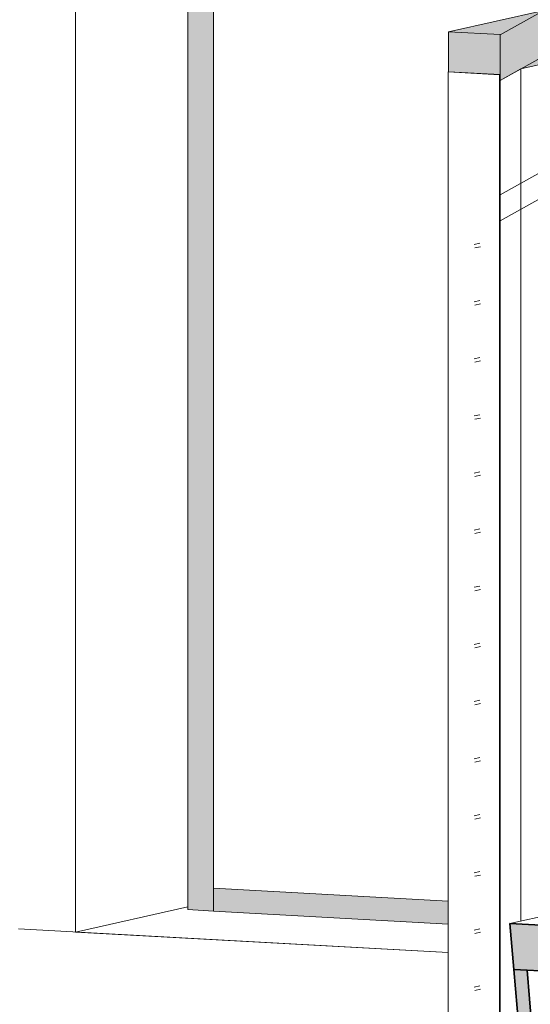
# Model space of a CAD drawing. Header units: millimetres. Extents: x -35550 to -1797, y -2320 to 9844.
# Tile 59 of 96: x -9776 to -9332, y 1153 to 2009. Entities that reach past the tile are written whole.
import ezdxf

# ---------------------------------------------------------------- set-up
doc = ezdxf.new("R2010")
doc.units = ezdxf.units.MM
for name, color, linetype, lineweight in [('Balusters', 7, 'Continuous', 18), ('Doors', 7, 'Continuous', 18), ('Generic Models', 7, 'Continuous', 18), ('Railings', 7, 'Continuous', 18), ('Rails-2', 7, 'Continuous', 18), ('Stairs', 7, 'Continuous', 18), ('Stairs-2', 7, 'Continuous', 35), ('Walls', 7, 'Continuous', 18)]:
    doc.layers.add(name, color=color, linetype=linetype, lineweight=lineweight)
for name, color, linetype, lineweight, true_color in [('Doors-1', 7, 'Continuous', 18, 0x7b918a), ('Railings-1', 7, 'Continuous', 18, 0xbd9e5e), ('Rails-1', 7, 'Continuous', 18, 0xbd9e5e), ('Stairs-1', 9, 'Continuous', 18, 0x808080)]:
    doc.layers.add(name, color=color, linetype=linetype, lineweight=lineweight, true_color=true_color)

# ---------------------------------------------------------------- blocks, each defined once
blk = doc.blocks.new('SMA_D01_ 1-poolne - SU-P-01 - 1200x2100 EI 1korrus-2309402-3D - trepikoda')
at = {"layer": 'Doors-1'}
blk.add_hatch(color=256, dxfattribs=at).paths.add_polyline_path([(26362, 1234.05), (26362, 3286.17), (27317.48, 3233.45), (27317.48, 3243.35), (26339.59, 3297.3), (26339.59, 1235.28), (26343.56, 1235.06)], flags=0)
h = blk.add_hatch(color=256, dxfattribs=at)
h.paths.add_polyline_path([(27317.46, 1181.33), (27317.46, 1188.39), (27296.15, 1202.38), (27273.97, 1203.6), (27265.75, 1199.01), (27265.75, 1184.18), (27268.43, 1184.04)], flags=0)
h.paths.add_polyline_path([(27262.82, 1184.34), (27262.82, 1197.37), (27247.03, 1188.54), (27252.55, 1184.91), (27256.8, 1184.68)], flags=0)
h.paths.add_polyline_path([(27246.6, 1185.24), (27244.09, 1186.89), (27241.63, 1185.51), (27245.36, 1185.31)], flags=0)
h.paths.add_polyline_path([(27317.46, 1191.97), (27317.46, 1201.21), (27302.1, 1202.05), (27314.89, 1193.65)], flags=0)
h.paths.add_polyline_path([(26565.93, 1222.8), (26565.93, 1242.67), (26362, 1253.92), (26362, 1234.05), (26529.21, 1224.82)], flags=0)
h.paths.add_polyline_path([(26651.29, 1231.71), (26662.41, 1234.22), (26662.41, 1237.35), (26651.29, 1237.96)], flags=0)
h.paths.add_polyline_path([(26665.4, 1234.89), (26673.55, 1236.73), (26665.4, 1237.18)], flags=0)
at = {"layer": 'Doors'}
for p, q in [((26339.59, 3297.3), (26339.59, 1235.28)), ((26362, 3286.17), (26362, 1234.05)), ((26362, 3286.17), (26362, 1253.92)), ((26362, 1234.05), (26362, 1253.92)), ((26362, 1253.92), (26565.93, 1242.67)), ((26362, 1253.92), (26565.93, 1242.67)), ((26362, 1234.05), (26339.59, 1235.28)), ((26565.93, 1222.8), (26362, 1234.05))]:
    blk.add_line(p, q, dxfattribs=at)
blk = doc.blocks.new('Generic Models 10 - Generic Models 27-1786654-3D - trepikoda')
at = {"layer": 'Generic Models'}
blk.add_line((26565.93, 1197.92), (26192.53, 1218.53), dxfattribs=at)
blk = doc.blocks.new('Stair - Stairs-1786771-3D - trepikoda')
at = {"layer": 'Stairs-1'}
for points in [[(26896.49, 1168.22), (26893.11, 1208.15), (26619.74, 1223.24), (26623.19, 1183.3), (26896.11, 1168.24)], [(26648, 1024.03), (26634.56, 1182.67), (26623.16, 1182.83), (26636.57, 1024.66)]]:
    blk.add_hatch(color=256, dxfattribs=at).paths.add_polyline_path(points, flags=0)
at = {"layer": 'Stairs'}
blk.add_line((26886.73, 1283.41), (26619.74, 1223.24), dxfattribs=at)
at = {"layer": 'Stairs-2'}
for p, q in [((26893.11, 1208.15), (26619.74, 1223.24)), ((26619.74, 1223.24), (26623.12, 1183.3)), ((26623.12, 1183.3), (26636.57, 1024.66)), ((26634.56, 1182.67), (26623.12, 1183.3)), ((26623.12, 1183.3), (26896.49, 1168.22)), ((26648, 1024.03), (26634.56, 1182.67))]:
    blk.add_line(p, q, dxfattribs=at)
blk = doc.blocks.new('Railing - 20x50mm-V98-3D - trepikoda')
at = {"layer": 'Balusters'}
for p, q in [((26629.11, 1966.58), (26651.29, 1971.58)), ((26651.29, 1879.62), (26651.29, 1971.58)), ((26611.19, 1956.55), (26629.11, 1966.58)), ((26629.11, 1225.35), (26629.11, 1966.58)), ((26611.19, 1956.55), (26611.19, 1133.82)), ((26651.29, 1816.18), (26651.29, 1849.49)), ((26651.29, 1766.49), (26651.29, 1813)), ((26651.29, 1716.8), (26651.29, 1763.31)), ((26651.29, 1667.11), (26651.29, 1713.63)), ((26651.29, 1617.42), (26651.29, 1663.94)), ((26651.29, 1567.73), (26651.29, 1613.82)), ((26651.29, 1518.05), (26651.29, 1564.56)), ((26651.29, 1468.36), (26651.29, 1514.87)), ((26651.29, 1418.67), (26651.29, 1465.19)), ((26651.29, 1368.98), (26651.29, 1415.5)), ((26651.29, 1319.29), (26651.29, 1365.81)), ((26651.29, 1269.61), (26651.29, 1316.12)), ((26651.29, 1230.35), (26651.29, 1266.43))]:
    blk.add_line(p, q, dxfattribs=at)
blk = doc.blocks.new('Railing - Railing-1787214-3D - trepikoda')
at = {"layer": 'Rails-1'}
blk.add_hatch(color=256, dxfattribs=at).paths.add_polyline_path([(26611.19, 1956.55), (28910.13, 3242.51), (28910.57, 3282.52), (26611.19, 1996.32), (26611.19, 1961.57)], flags=0)
h = blk.add_hatch(color=256, dxfattribs=at)
h.paths.add_polyline_path([(26629.11, 1966.58), (26651.29, 1971.58), (27368.69, 2372.87), (27368.69, 2380.27), (26638.05, 1971.58)], flags=0)
h.paths.add_polyline_path([(27386.61, 2390.3), (27408.79, 2395.3), (28135.15, 2801.6), (28134.62, 2808.71), (27395.55, 2395.3)], flags=0)
h.paths.add_polyline_path([(28153.08, 2819.03), (28175.25, 2824.03), (28910.13, 3235.1), (28910.13, 3242.51), (28162.01, 2824.03)], flags=0)
at = {"layer": 'Rails-2'}
for p, q in [((28910.57, 3282.52), (26611.19, 1996.32)), ((28910.13, 3242.51), (26611.19, 1956.55)), ((26611.19, 1857.19), (28910.13, 3143.15)), ((26611.19, 1834.47), (28910.13, 3120.42)), ((26611.19, 1956.55), (26611.19, 1996.32)), ((26611.19, 1834.47), (26611.19, 1857.19))]:
    blk.add_line(p, q, dxfattribs=at)
blk.add_blockref('Railing - 20x50mm-V98-3D - trepikoda', (0, 0))
blk = doc.blocks.new('Railing - 20x50mm-2371989-3D - trepikoda')
at = {"layer": 'Balusters'}
for p, q in [((26565.93, 1964.04), (26610.74, 1961.57)), ((26565.93, 1123.62), (26565.93, 1964.04)), ((26610.74, 1133.72), (26610.74, 1961.57))]:
    blk.add_line(p, q, dxfattribs=at)
blk = doc.blocks.new('Railing - Railing-1793561-3D - trepikoda')
at = {"layer": 'Railings-1'}
blk.add_hatch(color=256, dxfattribs=at).paths.add_polyline_path([(26611.19, 1961.67), (26611.19, 1996.45), (26566.37, 1998.92), (26566.37, 1964.14), (26610.74, 1961.69)], flags=0)
at = {"layer": 'Rails-1'}
h = blk.add_hatch(color=256, dxfattribs=at)
h.paths.add_polyline_path([(26611.19, 1996.45), (26611.57, 1996.53), (26649.21, 2017.59), (26566.37, 1998.92)], flags=0)
h.paths.add_polyline_path([(26752.81, 2028.36), (26761.43, 2030.31), (26756.28, 2030.31)], flags=0)
at = {"layer": 'Rails-2'}
for p, q in [((26649.21, 2017.59), (26566.37, 1998.92)), ((26611.19, 1996.45), (26566.37, 1998.92)), ((26566.37, 1998.92), (26566.37, 1964.14)), ((26611.19, 1961.67), (26611.19, 1996.45)), ((26566.37, 1964.14), (26611.19, 1961.67)), ((26593.37, 1814.92), (26588.45, 1813.81)), ((26589.11, 1810.88), (26594.03, 1811.99)), ((26593.37, 1765.23), (26588.45, 1764.12)), ((26589.11, 1761.2), (26594.03, 1762.3)), ((26593.37, 1715.54), (26588.45, 1714.43)), ((26589.11, 1711.51), (26594.03, 1712.62)), ((26593.37, 1665.85), (26588.45, 1664.75)), ((26589.11, 1661.82), (26594.03, 1662.93)), ((26593.37, 1616.17), (26588.45, 1615.06)), ((26589.11, 1612.13), (26594.03, 1613.24)), ((26593.37, 1566.48), (26588.45, 1565.37)), ((26589.11, 1562.44), (26594.03, 1563.55)), ((26593.37, 1516.79), (26588.45, 1515.68)), ((26589.11, 1512.75), (26594.03, 1513.86)), ((26593.37, 1467.1), (26588.45, 1465.99)), ((26589.11, 1463.07), (26594.03, 1464.18)), ((26593.37, 1417.41), (26588.45, 1416.31)), ((26589.11, 1413.38), (26594.03, 1414.49)), ((26593.37, 1367.73), (26588.45, 1366.62)), ((26589.11, 1363.69), (26594.03, 1364.8)), ((26593.37, 1318.04), (26588.45, 1316.93)), ((26589.11, 1314), (26594.03, 1315.11)), ((26593.37, 1268.35), (26588.45, 1267.24)), ((26589.11, 1264.31), (26594.03, 1265.42)), ((26593.37, 1218.66), (26588.45, 1217.55)), ((26589.11, 1214.63), (26594.03, 1215.73)), ((26593.37, 1168.97), (26588.45, 1167.86)), ((26589.11, 1164.94), (26594.03, 1166.05))]:
    blk.add_line(p, q, dxfattribs=at)
blk.add_blockref('Railing - 20x50mm-2371989-3D - trepikoda', (0, 0))

msp = doc.modelspace()

# ---------------------------------------------------------------- linework, layer by layer
at = {"layer": 'Walls'}
for p, q in [((-9727.01, 1215.79), (-9727.01, 3302.69)), ((-9629.33, 1237.8), (-9727.01, 1215.79)), ((-9403.02, 1197.91), (-9727.01, 1215.79))]:
    msp.add_line(p, q, dxfattribs=at)

# ---------------------------------------------------------------- block references
at = {"layer": 'Doors'}
msp.add_blockref('SMA_D01_ 1-poolne - SU-P-01 - 1200x2100 EI 1korrus-2309402-3D - trepikoda', (-35968.95, 0), dxfattribs=at)
at = {"layer": 'Generic Models'}
msp.add_blockref('Generic Models 10 - Generic Models 27-1786654-3D - trepikoda', (-35968.95, 0), dxfattribs=at)
at = {"layer": 'Railings'}
for name in ['Railing - Railing-1787214-3D - trepikoda', 'Railing - Railing-1793561-3D - trepikoda']:
    msp.add_blockref(name, (-35968.95, 0), dxfattribs=at)
at = {"layer": 'Stairs'}
msp.add_blockref('Stair - Stairs-1786771-3D - trepikoda', (-35968.95, 0), dxfattribs=at)

doc.saveas('drawing.dxf')
